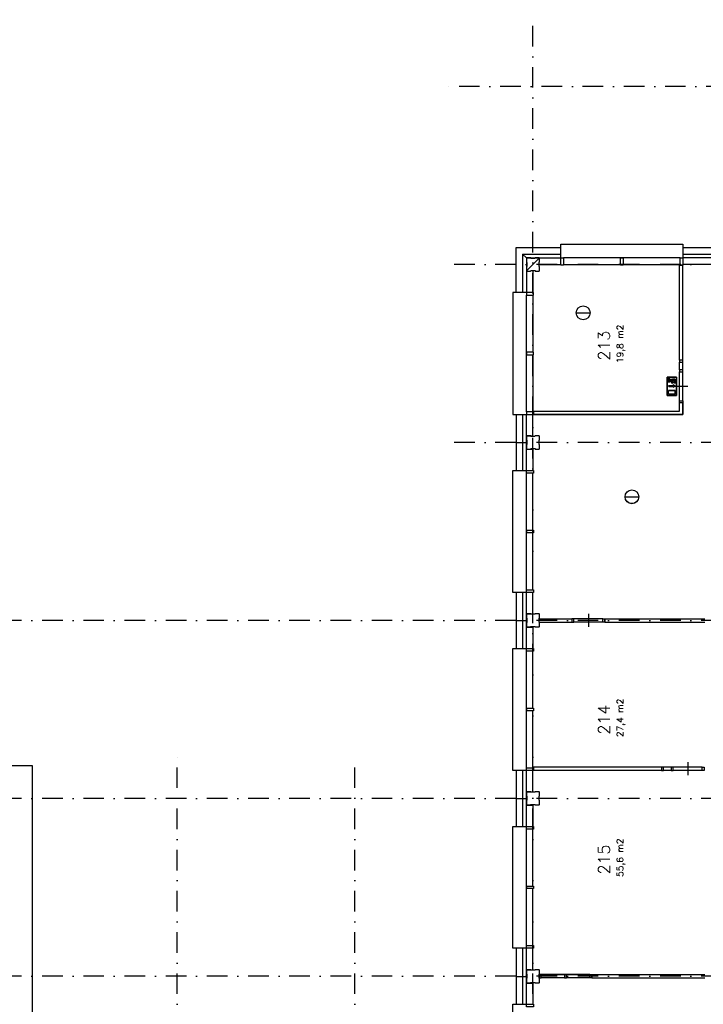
# Model space of a CAD drawing. Extents: x 36324 to 146208, y 143889 to 220609.
# Tile 17 of 21: x 78588 to 99333, y 190730 to 220609. Entities that reach past the tile are written whole.
import ezdxf

# ---------------------------------------------------------------- set-up
doc = ezdxf.new("R2010")
doc.units = 0
doc.header["$LTSCALE"] = 100
for name, pattern in [('B0302', [12.5, 6.25, -3.125, 0, -3.125]), ('B0701', [2.34375, 1.5625, -0.78125]), ('B0804', [15, 10, -1, 1, -1, 1, -1])]:
    doc.linetypes.add(name, pattern=pattern)
doc.layers.get('0').update_dxf_attribs({"linetype": 'CONTINUOUS'})
for name, color, linetype in [('Bouwkundig', 253, 'CONTINUOUS'), ('Bouwkundig tekst', 252, 'CONTINUOUS'), ('Stramien', 252, 'B0302')]:
    doc.layers.add(name, color=color, linetype=linetype)
doc.layers.add('brandscheiding', color=40, linetype='B0804', lineweight=35)
doc.styles.add('bouwk tekst', font='romans.shx')
doc.styles.get("Standard").update_dxf_attribs({"font": 'romans.shx'})

msp = doc.modelspace()

# ---------------------------------------------------------------- linework, layer by layer
msp.add_line((94355, 213373), (93970, 212988))
at = {"layer": 'Bouwkundig', "linetype": 'Continuous'}
for p, q in [((93649, 213694), (95013, 213694)), ((93649, 212330), (93649, 213694)), ((98713, 213694), (100413, 213694)), ((93849, 213494), (95013, 213494)), ((93963, 213380), (93849, 213494)), ((93849, 213494), (93849, 212330)), ((93963, 213380), (95013, 213380)), ((93963, 213380), (93963, 212330)), ((98713, 213494), (100413, 213494)), ((100413, 213380), (98713, 213380)), ((94348, 213180), (95013, 213180)), ((98613, 213160), (98713, 213160)), ((99363, 213180), (98713, 213180)), ((94163, 212995), (94163, 212330)), ((95477, 211714), (95896, 211714)), ((98241, 209760), (98241, 209205)), ((98518, 209760), (98241, 209760)), ((98269, 209751), (98269, 209663)), ((98292, 209751), (98269, 209751)), ((98292, 209686), (98292, 209751)), ((98246, 209612), (98246, 209635)), ((98246, 209635), (98307, 209635)), ((98315, 209612), (98246, 209612)), ((98269, 209663), (98343, 209663)), ((98290, 209505), (98420, 209505)), ((98290, 209477), (98420, 209477)), ((98381, 209686), (98292, 209686)), ((98343, 209663), (98307, 209635)), ((98366, 209652), (98315, 209612)), ((98413, 209631), (98366, 209652)), ((98380, 209575), (98380, 209631)), ((98413, 209631), (98380, 209631)), ((98380, 209575), (98403, 209575)), ((98449, 209655), (98381, 209686)), ((98403, 209575), (98403, 209607)), ((98436, 209607), (98403, 209607)), ((98412, 209691), (98412, 209715)), ((98472, 209700), (98412, 209715)), ((98449, 209682), (98412, 209691)), ((98475, 209491), (98420, 209528)), ((98420, 209528), (98420, 209505)), ((98420, 209454), (98475, 209491)), ((98420, 209477), (98420, 209454)), ((98449, 209682), (98449, 209655)), ((98472, 209639), (98472, 209700)), ((98518, 209205), (98241, 209205)), ((98278, 209242), (98278, 209353)), ((98482, 209353), (98278, 209353)), ((98482, 209242), (98278, 209242)), ((98482, 209242), (98482, 209353)), ((93649, 208630), (93649, 206930)), ((93849, 208630), (93849, 206930)), ((93963, 206930), (93963, 208630)), ((94163, 207980), (94163, 208630)), ((94183, 208730), (94183, 208630)), ((93963, 207980), (94163, 207980)), ((93649, 207777), (93963, 207777)), ((93963, 207575), (94163, 207575)), ((94163, 207575), (94163, 206930)), ((96958, 206131), (97377, 206131)), ((93649, 203230), (93649, 201530)), ((93849, 203230), (93849, 201530)), ((93963, 201530), (93963, 203230)), ((94163, 202580), (94163, 203230)), ((93963, 202580), (94163, 202580)), ((93649, 202377), (93963, 202377)), ((93963, 202175), (94163, 202175)), ((94163, 202175), (94163, 201530)), ((93649, 197830), (93649, 196130)), ((93849, 197830), (93849, 196130)), ((93963, 196130), (93963, 197830)), ((94163, 197180), (94163, 197830)), ((94183, 197930), (94183, 197830)), ((93649, 196977), (93963, 196977)), ((93963, 197180), (94163, 197180)), ((93963, 196775), (94163, 196775)), ((94163, 196775), (94163, 196130)), ((93649, 192430), (93649, 190730)), ((93849, 192430), (93849, 190730)), ((93963, 190730), (93963, 192430)), ((94163, 191780), (94163, 192430)), ((93649, 191577), (93963, 191577)), ((93963, 191780), (94163, 191780)), ((93963, 191375), (94163, 191375)), ((94163, 191375), (94163, 190730))]:
    msp.add_line(p, q, dxfattribs=at)
at = {"layer": 'Bouwkundig', "linetype": 'B0701'}
for p, q in [((93978, 213380), (93963, 213365)), ((93963, 213365), (93963, 213254)), ((94095, 213380), (93978, 213380)), ((94100, 213365), (94095, 213380)), ((94225, 213365), (94100, 213365)), ((94233, 213380), (94225, 213365)), ((94348, 213380), (94233, 213380)), ((94363, 213365), (94348, 213380)), ((94363, 213252), (94363, 213365)), ((93963, 213254), (93978, 213246)), ((93978, 213121), (93963, 213116)), ((93963, 213116), (93963, 212995)), ((93978, 213246), (93978, 213121)), ((94348, 213247), (94363, 213252)), ((94348, 213122), (94348, 213247)), ((94363, 213114), (94348, 213122)), ((94363, 212995), (94363, 213114)), ((93963, 212995), (93978, 212980)), ((93978, 212980), (94093, 212980)), ((94093, 212980), (94101, 212995)), ((94101, 212995), (94226, 212995)), ((94226, 212995), (94231, 212980)), ((94231, 212980), (94348, 212980)), ((94348, 212980), (94363, 212995)), ((93978, 207980), (93963, 207965)), ((93963, 207965), (93963, 207854)), ((94095, 207980), (93978, 207980)), ((94100, 207965), (94095, 207980)), ((94225, 207965), (94100, 207965)), ((94233, 207980), (94225, 207965)), ((94348, 207980), (94233, 207980)), ((94363, 207965), (94348, 207980)), ((94363, 207852), (94363, 207965)), ((93963, 207854), (93978, 207846)), ((93978, 207721), (93963, 207716)), ((93963, 207716), (93963, 207595)), ((93978, 207846), (93978, 207721)), ((94348, 207847), (94363, 207852)), ((94348, 207722), (94348, 207847)), ((94363, 207714), (94348, 207722)), ((94363, 207595), (94363, 207714)), ((93963, 207595), (93978, 207580)), ((93978, 207580), (94093, 207580)), ((94093, 207580), (94101, 207595)), ((94101, 207595), (94226, 207595)), ((94226, 207595), (94231, 207580)), ((94231, 207580), (94348, 207580)), ((94348, 207580), (94363, 207595)), ((93978, 202580), (93963, 202565)), ((94095, 202580), (93978, 202580)), ((94100, 202565), (94095, 202580)), ((94233, 202580), (94225, 202565)), ((94348, 202580), (94233, 202580)), ((94363, 202565), (94348, 202580)), ((93963, 202565), (93963, 202454)), ((93963, 202454), (93978, 202446)), ((93978, 202321), (93963, 202316)), ((93963, 202316), (93963, 202195)), ((93978, 202446), (93978, 202321)), ((94225, 202565), (94100, 202565)), ((94348, 202447), (94363, 202452)), ((94348, 202322), (94348, 202447)), ((94363, 202314), (94348, 202322)), ((94363, 202452), (94363, 202565)), ((94363, 202195), (94363, 202314)), ((93963, 202195), (93978, 202180)), ((93978, 202180), (94093, 202180)), ((94093, 202180), (94101, 202195)), ((94101, 202195), (94226, 202195)), ((94226, 202195), (94231, 202180)), ((94231, 202180), (94348, 202180)), ((94348, 202180), (94363, 202195)), ((93978, 197180), (93963, 197165)), ((93963, 197165), (93963, 197054)), ((93963, 197054), (93978, 197046)), ((93978, 196921), (93963, 196916)), ((93963, 196916), (93963, 196795)), ((94095, 197180), (93978, 197180)), ((93978, 197046), (93978, 196921)), ((94100, 197165), (94095, 197180)), ((94225, 197165), (94100, 197165)), ((94233, 197180), (94225, 197165)), ((94348, 197180), (94233, 197180)), ((94363, 197165), (94348, 197180)), ((94348, 197047), (94363, 197052)), ((94348, 196922), (94348, 197047)), ((94363, 196914), (94348, 196922)), ((94363, 197052), (94363, 197165)), ((94363, 196795), (94363, 196914)), ((93963, 196795), (93978, 196780)), ((93978, 196780), (94093, 196780)), ((94093, 196780), (94101, 196795)), ((94101, 196795), (94226, 196795)), ((94226, 196795), (94231, 196780)), ((94231, 196780), (94348, 196780)), ((94348, 196780), (94363, 196795)), ((93978, 191780), (93963, 191765)), ((93963, 191765), (93963, 191654)), ((93963, 191654), (93978, 191646)), ((94095, 191780), (93978, 191780)), ((93978, 191646), (93978, 191521)), ((94100, 191765), (94095, 191780)), ((94225, 191765), (94100, 191765)), ((94233, 191780), (94225, 191765)), ((94348, 191780), (94233, 191780)), ((94363, 191765), (94348, 191780)), ((94348, 191647), (94363, 191652)), ((94348, 191522), (94348, 191647)), ((94363, 191652), (94363, 191765)), ((93978, 191521), (93963, 191516)), ((93963, 191516), (93963, 191395)), ((93963, 191395), (93978, 191380)), ((93978, 191380), (94093, 191380)), ((94093, 191380), (94101, 191395)), ((94101, 191395), (94226, 191395)), ((94226, 191395), (94231, 191380)), ((94231, 191380), (94348, 191380)), ((94363, 191514), (94348, 191522)), ((94348, 191380), (94363, 191395)), ((94363, 191395), (94363, 191514))]:
    msp.add_line(p, q, dxfattribs=at)
at = {"layer": 'Bouwkundig', "linetype": 'Continuous'}
for points in [[(95013, 213494), (95013, 213794), (98713, 213794), (98713, 213694)], [(95013, 213380), (95013, 213794), (98713, 213794), (98713, 213694)], [(98713, 213794), (98713, 213380)], [(98633, 213380), (95093, 213380)], [(96903, 213380), (96823, 213380)], [(95093, 213180), (96823, 213180)], [(96903, 213180), (98633, 213180)], [(98613, 210280), (98613, 213160)], [(98713, 210280), (98713, 213160)], [(94163, 212995), (94163, 212330)], [(93849, 212330), (93549, 212330), (93549, 208630), (93649, 208630)], [(93963, 212330), (93549, 212330), (93549, 208630), (93649, 208630)], [(93963, 208710), (93963, 212250)], [(94163, 212250), (94163, 210520)], [(93963, 210440), (93963, 210520)], [(94163, 210440), (94163, 208710)], [(98713, 210280), (98613, 210280)], [(98613, 209985), (98613, 210221)], [(98713, 209985), (98713, 210221)], [(98269, 209751), (98292, 209751), (98292, 209686), (98381, 209686), (98449, 209655), (98449, 209682), (98412, 209691), (98412, 209715), (98472, 209700), (98472, 209639), (98466, 209638), (98464, 209638), (98461, 209637), (98459, 209636), (98455, 209635), (98452, 209633), (98451, 209632), (98448, 209630), (98446, 209628), (98444, 209625), (98442, 209622), (98440, 209619), (98439, 209616), (98437, 209612), (98437, 209609), (98436, 209607), (98403, 209607), (98403, 209575), (98380, 209575), (98380, 209631), (98413, 209631), (98366, 209652), (98315, 209612), (98246, 209612), (98246, 209635), (98307, 209635), (98343, 209663), (98269, 209663), (98269, 209751)], [(98613, 209040), (98613, 209925)], [(98713, 209040), (98713, 209925)], [(98290, 209477), (98290, 209505), (98420, 209505), (98420, 209528), (98475, 209491), (98420, 209454), (98420, 209477), (98290, 209477)], [(98472, 209639), (98472, 209639), (98471, 209639), (98471, 209639), (98471, 209639), (98470, 209639), (98470, 209639), (98469, 209639), (98469, 209639), (98469, 209639), (98468, 209639), (98468, 209639), (98467, 209639), (98467, 209639), (98467, 209639), (98466, 209638), (98466, 209638), (98465, 209638), (98465, 209638), (98465, 209638), (98464, 209638), (98464, 209638), (98463, 209638), (98463, 209638), (98463, 209638), (98462, 209638), (98462, 209637), (98461, 209637), (98461, 209637), (98461, 209637), (98460, 209637), (98460, 209637), (98460, 209637), (98459, 209637), (98459, 209636), (98458, 209636), (98458, 209636), (98458, 209636), (98457, 209636), (98457, 209636), (98457, 209635), (98456, 209635), (98456, 209635), (98455, 209635), (98455, 209635), (98455, 209634), (98454, 209634), (98454, 209634), (98454, 209634), (98453, 209634), (98453, 209633), (98453, 209633), (98452, 209633), (98452, 209633), (98452, 209632), (98451, 209632), (98451, 209632), (98451, 209632), (98450, 209632), (98450, 209631), (98450, 209631), (98449, 209631), (98449, 209631), (98449, 209630), (98448, 209630), (98448, 209630), (98448, 209629), (98448, 209629), (98447, 209629), (98447, 209629), (98447, 209628), (98446, 209628), (98446, 209628), (98446, 209627), (98446, 209627), (98445, 209627), (98445, 209627), (98445, 209626), (98444, 209626), (98444, 209626), (98444, 209625), (98444, 209625), (98443, 209625), (98443, 209624), (98443, 209624), (98443, 209624), (98442, 209623), (98442, 209623), (98442, 209623), (98442, 209622), (98442, 209622), (98441, 209622), (98441, 209621), (98441, 209621), (98441, 209621), (98441, 209620), (98440, 209620), (98440, 209619), (98440, 209619), (98440, 209619), (98440, 209618), (98439, 209618), (98439, 209618), (98439, 209617), (98439, 209617), (98439, 209616), (98439, 209616), (98439, 209616), (98438, 209615), (98438, 209615), (98438, 209615), (98438, 209614), (98438, 209614), (98438, 209613), (98438, 209613), (98437, 209613), (98437, 209612), (98437, 209612), (98437, 209611), (98437, 209611), (98437, 209611), (98437, 209610), (98437, 209610), (98437, 209609), (98437, 209609), (98437, 209609), (98437, 209608), (98436, 209608), (98436, 209607)], [(98492, 209583), (98491, 209582), (98490, 209581), (98489, 209581), (98488, 209580), (98487, 209579), (98485, 209578), (98484, 209578), (98483, 209577), (98482, 209577), (98480, 209576), (98479, 209576), (98478, 209576), (98476, 209575), (98475, 209575), (98474, 209575), (98472, 209575), (98471, 209575), (98470, 209575), (98468, 209575), (98467, 209576), (98466, 209576), (98464, 209576), (98463, 209577), (98462, 209577), (98460, 209578), (98459, 209578), (98458, 209579), (98457, 209580), (98456, 209581), (98455, 209581), (98454, 209582), (98453, 209583), (98452, 209584), (98451, 209585), (98450, 209586), (98449, 209587), (98448, 209589), (98448, 209590), (98447, 209591), (98447, 209592), (98446, 209594), (98446, 209595), (98445, 209596), (98445, 209597), (98445, 209599), (98445, 209600), (98445, 209601), (98445, 209603), (98445, 209604), (98445, 209606), (98445, 209607), (98445, 209608), (98445, 209610), (98446, 209611), (98446, 209612), (98447, 209613), (98447, 209615), (98448, 209616), (98448, 209617), (98449, 209618), (98450, 209619), (98451, 209620), (98452, 209621), (98453, 209622), (98454, 209623), (98455, 209624), (98456, 209625), (98457, 209626), (98458, 209627), (98459, 209627), (98460, 209628), (98462, 209628), (98463, 209629), (98464, 209629), (98466, 209630), (98467, 209630), (98468, 209630), (98470, 209630), (98471, 209631), (98472, 209631), (98474, 209631), (98475, 209630), (98476, 209630), (98478, 209630), (98479, 209630), (98480, 209629), (98482, 209629), (98483, 209628), (98484, 209628), (98485, 209627), (98487, 209627), (98488, 209626), (98489, 209625), (98490, 209624), (98491, 209623), (98492, 209622), (98493, 209621), (98494, 209620), (98495, 209619), (98495, 209618), (98496, 209617), (98497, 209616), (98497, 209615), (98498, 209613), (98498, 209612), (98499, 209611), (98499, 209610), (98499, 209608), (98500, 209607), (98500, 209606), (98500, 209604), (98500, 209603), (98500, 209601), (98500, 209600), (98500, 209599), (98499, 209597), (98499, 209596), (98499, 209595), (98498, 209594), (98498, 209592), (98497, 209591), (98497, 209590), (98496, 209589), (98495, 209587), (98495, 209586), (98494, 209585), (98493, 209584), (98492, 209583)], [(98476, 209630), (98481, 209629), (98486, 209627), (98490, 209624), (98492, 209622), (98495, 209618), (98498, 209614), (98499, 209609), (98500, 209601), (98499, 209595), (98497, 209591), (98496, 209589), (98494, 209586), (98493, 209584), (98489, 209581), (98486, 209579), (98481, 209577), (98476, 209575), (98471, 209575), (98468, 209575), (98462, 209577), (98459, 209579), (98454, 209582), (98450, 209586), (98448, 209589), (98446, 209593), (98445, 209598), (98445, 209604), (98446, 209610), (98447, 209615), (98449, 209618), (98451, 209621), (98455, 209624), (98459, 209627), (98462, 209629), (98466, 209630), (98469, 209630), (98474, 209631), (98476, 209630)], [(98863, 209483), (98663, 209483), (98463, 209483)], [(98278, 209353), (98482, 209353), (98482, 209242), (98278, 209242), (98278, 209353)], [(94183, 208730), (98613, 208730), (98613, 208980)], [(94183, 208630), (98713, 208630), (98713, 208980)], [(98613, 208730), (98613, 208980)], [(98713, 208980), (98613, 208980)], [(98713, 208980), (98713, 208630)], [(93549, 208630), (93963, 208630)], [(94183, 208730), (98613, 208730)], [(98713, 208630), (94183, 208630)], [(93849, 203230), (93549, 203230), (93549, 206930), (93649, 206930)], [(93963, 203230), (93549, 203230), (93549, 206930), (93649, 206930)], [(93549, 206930), (93963, 206930)], [(93963, 203310), (93963, 206850)], [(94163, 205120), (94163, 206850)], [(93963, 205120), (93963, 205040)], [(94163, 203310), (94163, 205040)], [(78963, 197980), (78963, 163580), (44563, 163580), (44563, 203380), (68163, 203380), (68163, 197980), (78963, 197980)], [(95847, 202580), (95847, 202380), (95847, 202180)], [(94348, 202430), (95348, 202430)], [(94348, 202330), (94348, 202430)], [(94348, 202330), (95348, 202330)], [(95348, 202430), (95348, 202330)], [(96287, 202430), (95408, 202430)], [(96287, 202330), (95408, 202330)], [(96347, 202430), (99378, 202430)], [(96347, 202330), (96347, 202430)], [(96347, 202330), (99378, 202330)], [(93849, 197830), (93549, 197830), (93549, 201530), (93649, 201530)], [(93963, 197830), (93549, 197830), (93549, 201530), (93649, 201530)], [(93549, 201530), (93963, 201530)], [(93963, 197910), (93963, 201450)], [(94163, 199720), (94163, 201450)], [(93963, 199720), (93963, 199640)], [(94163, 197910), (94163, 199640)], [(98063, 197930), (94183, 197930)], [(98063, 197830), (94183, 197830)], [(98063, 197930), (98063, 197830)], [(98358, 197930), (98123, 197930)], [(98358, 197830), (98123, 197830)], [(99303, 197930), (98418, 197930)], [(99303, 197830), (98418, 197830)], [(98860, 198080), (98860, 197880), (98860, 197680)], [(93849, 192430), (93549, 192430), (93549, 196130), (93649, 196130)], [(93963, 192430), (93549, 192430), (93549, 196130), (93649, 196130)], [(93549, 196130), (93963, 196130)], [(93963, 192510), (93963, 196050)], [(94163, 194320), (94163, 196050)], [(93963, 194320), (93963, 194240)], [(94163, 192510), (94163, 194240)], [(94348, 191630), (95148, 191630), (95948, 191630)], [(95118, 191630), (94408, 191630)], [(95118, 191530), (94408, 191530)], [(95888, 191630), (95178, 191630)], [(95888, 191530), (95178, 191530)], [(95948, 191630), (99378, 191630)], [(95948, 191530), (95948, 191630)], [(95948, 191530), (99378, 191530)], [(93849, 187030), (93549, 187030), (93549, 190730), (93649, 190730)], [(93963, 187030), (93549, 187030), (93549, 190730), (93649, 190730)], [(93549, 190730), (93963, 190730)]]:
    msp.add_lwpolyline(points, dxfattribs=at)
for points in [[(95013, 213380), (95093, 213380), (95093, 213160), (95013, 213160)], [(96823, 213380), (96903, 213380), (96903, 213160), (96823, 213160)], [(98633, 213380), (98713, 213380), (98713, 213160), (98633, 213160)], [(93963, 212330), (93963, 212250), (94183, 212250), (94183, 212330)], [(93963, 210520), (93963, 210440), (94183, 210440), (94183, 210520)], [(98613, 210280), (98613, 210221), (98713, 210221), (98713, 210280)], [(98472, 209639), (98466, 209638), (98456, 209635), (98450, 209631), (98446, 209628), (98441, 209622), (98438, 209615), (98437, 209610), (98436, 209607), (98403, 209607), (98403, 209575), (98380, 209575), (98380, 209631), (98413, 209631), (98366, 209652), (98315, 209612), (98246, 209612), (98246, 209635), (98307, 209635), (98343, 209663), (98269, 209663), (98269, 209751), (98292, 209751), (98292, 209686), (98381, 209686), (98449, 209655), (98449, 209682), (98412, 209691), (98412, 209715), (98472, 209700)], [(98613, 209985), (98613, 209925), (98713, 209925), (98713, 209985)], [(98613, 208980), (98613, 209040), (98713, 209040), (98713, 208980)], [(93963, 208710), (93963, 208630), (94183, 208630), (94183, 208710)], [(93963, 206850), (93963, 206930), (94183, 206930), (94183, 206850)], [(93963, 205040), (93963, 205120), (94183, 205120), (94183, 205040)], [(93963, 203230), (93963, 203310), (94183, 203310), (94183, 203230)], [(95348, 202330), (95408, 202330), (95408, 202430), (95348, 202430)], [(96347, 202330), (96287, 202330), (96287, 202430), (96347, 202430)], [(93963, 201450), (93963, 201530), (94183, 201530), (94183, 201450)], [(93963, 199640), (93963, 199720), (94183, 199720), (94183, 199640)], [(93963, 197830), (93963, 197910), (94183, 197910), (94183, 197830)], [(98063, 197830), (98123, 197830), (98123, 197930), (98063, 197930)], [(98358, 197830), (98418, 197830), (98418, 197930), (98358, 197930)], [(99363, 197830), (99303, 197830), (99303, 197930), (99363, 197930)], [(93963, 196050), (93963, 196130), (94183, 196130), (94183, 196050)], [(93963, 194240), (93963, 194320), (94183, 194320), (94183, 194240)], [(93963, 192430), (93963, 192510), (94183, 192510), (94183, 192430)], [(94348, 191530), (94408, 191530), (94408, 191630), (94348, 191630)], [(95118, 191530), (95178, 191530), (95178, 191630), (95118, 191630)], [(95948, 191530), (95888, 191530), (95888, 191630), (95948, 191630)], [(93963, 190650), (93963, 190730), (94183, 190730), (94183, 190650)]]:
    msp.add_lwpolyline(points, close=True, dxfattribs=at)
for centre, radius in [((95687, 211714), 209), ((95687, 211714), 208), ((97168, 206131), 209), ((97168, 206131), 208)]:
    msp.add_circle(centre, radius, dxfattribs=at)
at = {"layer": 'brandscheiding'}
msp.add_line((98518, 209760), (98518, 209205), dxfattribs=at)
msp.add_lwpolyline([(98241, 209760), (98518, 209760), (98518, 209205), (98241, 209205), (98241, 209760)], dxfattribs=at)
at = {"layer": 'Stramien'}
for p, q in [((94163, 153542), (94163, 220609)), ((133799, 218580), (91538, 218580)), ((133649, 213180), (91538, 213180)), ((133649, 207780), (91538, 207780)), ((133649, 202380), (36324, 202380)), ((83363, 153542), (83363, 198331)), ((88763, 153542), (88763, 198100)), ((133649, 196980), (36324, 196980)), ((133649, 191580), (36324, 191580))]:
    msp.add_line(p, q, dxfattribs=at)

# ---------------------------------------------------------------- texts
at = {"layer": 'Bouwkundig tekst', "linetype": 'Continuous'}
for s, p in [('213', (96495, 210267)), ('214', (96495, 198917)), ('215', (96495, 194674))]:
    msp.add_text(s, height=350, rotation=90, dxfattribs=at).set_placement(p)
at = {"layer": 'Bouwkundig tekst', "linetype": 'Continuous', "char_height": 200, "width": 1805, "attachment_point": 1, "rotation": 90, "style": 'bouwk tekst'}
for s, insert in [('19,8 m2', (96705, 210189)), ('27,4 m2', (96705, 198839)), ('55,6 m2', (96705, 194596))]:
    msp.add_mtext(s, dxfattribs=dict(at, insert=insert))

doc.saveas('drawing.dxf')
